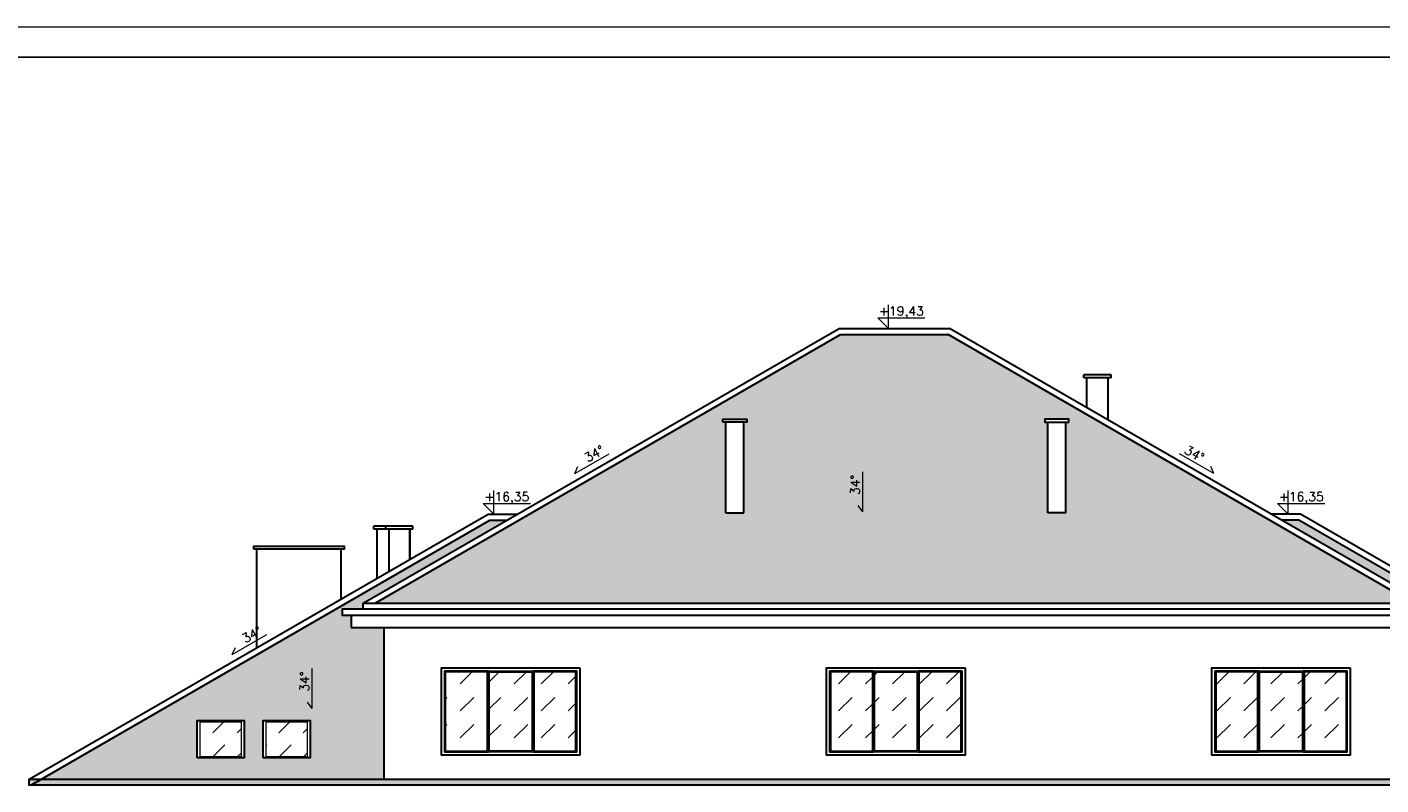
# Model space of a CAD drawing. Header units: millimetres. Extents: x 26456 to 42202, y 436 to 12316.
# Tile 31 of 36: x 35650 to 37900, y 11058 to 12316. Entities that reach past the tile are written whole.
import ezdxf

# ---------------------------------------------------------------- set-up
doc = ezdxf.new("R2010")
doc.units = ezdxf.units.MM
for name, color, linetype, lineweight in [('Blacharka', 122, 'Continuous', 15), ('G-ANNO-TTLB', 6, 'Continuous', 9), ('G-ANNO-TTLB-MEDM', 33, 'Continuous', 25), ('Stolarka okienna', 140, 'Continuous', 15), ('Wypełnienie ścian', 22, 'Continuous', 9), ('Ściany', 22, 'Continuous', 30)]:
    doc.layers.add(name, color=color, linetype=linetype, lineweight=lineweight)
doc.styles.get("Standard").update_dxf_attribs({"font": 'arial.ttf'})
pattern_1 = [(45, (20295.641, 5228.904), (1e-15, 14.36841), [30.48, -10.16]), (135, (20302.825, 5236.088), (1e-15, 14.36841), [30.48, -10.16])]

# ---------------------------------------------------------------- blocks, each defined once
blk = doc.blocks.new('okno na poddaszu')
at = {"true_color": 0x000000}
h = blk.add_hatch(dxfattribs=at)
h.set_pattern_fill('DASH', color=18, scale=10, angle=45)
h.paths.add_polyline_path([(16197.3, 6016), (16266.3, 6016), (16266.3, 5885), (16197.3, 5885)])
h.paths.add_polyline_path([(16123.3, 6016), (16193.3, 6016), (16193.3, 5885), (16123.3, 5885)])
h.paths.add_polyline_path([(16050.3, 6016), (16119.3, 6016), (16119.3, 5885), (16050.3, 5885)])
at = {"layer": 'Stolarka okienna'}
for points in [[(16268.3, 6018), (16268.3, 5883), (16048.3, 5883), (16048.3, 6018)], [(16119.3, 6016), (16050.3, 6016), (16050.3, 5885), (16119.3, 5885)], [(16123.3, 6016), (16193.3, 6016), (16193.3, 5885), (16123.3, 5885)], [(16266.3, 6016), (16197.3, 6016), (16197.3, 5885), (16266.3, 5885)]]:
    blk.add_lwpolyline(points, close=True, dxfattribs=at)
for points in [[(16121.3, 6018), (16048.3, 6018), (16048.3, 5883), (16121.3, 5883), (16121.3, 6018)], [(16121.3, 6018), (16121.3, 5883)], [(16121.3, 6018), (16195.3, 6018), (16195.3, 5883), (16121.3, 5883), (16121.3, 6018)], [(16195.3, 6018), (16195.3, 5883)], [(16268.3, 6018), (16195.3, 6018), (16195.3, 5883), (16268.3, 5883), (16268.3, 6018)]]:
    blk.add_lwpolyline(points, dxfattribs=at)
at = {"layer": 'Ściany'}
blk.add_lwpolyline([(16273.3, 6023), (16273.3, 5878), (16043.3, 5878), (16043.3, 6023), (16273.3, 6023)], dxfattribs=at)

msp = doc.modelspace()

# ---------------------------------------------------------------- hatches: boundary and pattern name
at = {"layer": 'Blacharka', "true_color": 0xc7c8ca}
h = msp.add_hatch(color=9, dxfattribs=at)
h.dxf.hatch_style = 1
h.paths.add_polyline_path([(38533.9, 11066.9), (35653.9, 11066.9), (35653.9, 11056.9), (38533.9, 11056.9)])
at = {"layer": 'Wypełnienie ścian', "true_color": 0x000000}
h = msp.add_hatch(dxfattribs=at)
h.set_pattern_fill('AR-HBONE', color=18, scale=0.1)
h.set_pattern_definition(pattern_1)
h.paths.add_polyline_path([(36841.4, 11509.7), (36811.4, 11509.7), (36811.4, 11660.1), (36841.4, 11660.1)])
h.paths.add_polyline_path([(36806.4, 11660.1), (36806.4, 11665.1), (36846.4, 11665.1), (36846.4, 11660.1)])
h.paths.add_polyline_path([(37346.4, 11660.1), (37376.4, 11660.1), (37376.4, 11509.7), (37346.4, 11509.7)])
h.paths.add_polyline_path([(37341.4, 11660.1), (37341.4, 11665.1), (37381.4, 11665.1), (37381.4, 11660.1)])
h.paths.add_polyline_path([(37180.6, 11805.8), (37002.2, 11805.8), (36228.9, 11359.3), (37953.9, 11359.3)])
h = msp.add_hatch(dxfattribs=at)
h.set_pattern_fill('AR-HBONE', color=18, scale=0.1)
h.set_pattern_definition(pattern_1)
h.paths.add_polyline_path([(38142.9, 11102.5), (38142.9, 11164.3), (38220.9, 11164.3), (38220.9, 11102.5)], flags=16)
h.paths.add_polyline_path([(38032.9, 11102.5), (38032.9, 11164.3), (38110.9, 11164.3), (38110.9, 11102.5)], flags=16)
h.paths.add_polyline_path([(37763.4, 11497.3), (37734.9, 11497.3), (37973.9, 11359.3), (37973.9, 11349.3), (38008.9, 11349.3), (38008.9, 11339.3), (37993.9, 11339.3), (37993.9, 11319.3), (37938.9, 11319.3), (37938.9, 11066.9), (38508.9, 11066.9)])
h.paths.add_polyline_path([(35932.9, 11102.5), (35932.9, 11164.3), (36010.9, 11164.3), (36010.9, 11102.5)], flags=16)
h.paths.add_polyline_path([(36042.9, 11102.5), (36042.9, 11164.3), (36120.9, 11164.3), (36120.9, 11102.5)], flags=16)
h.paths.add_polyline_path([(36243.9, 11319.3), (36188.9, 11319.3), (36188.9, 11339.3), (36173.9, 11339.3), (36173.9, 11349.3), (36208.9, 11349.3), (36208.9, 11359.3), (36447.9, 11497.3), (36419.4, 11497.3), (35673.9, 11066.9), (36243.9, 11066.9)])
at = {"layer": 'Wypełnienie ścian'}
h = msp.add_hatch(dxfattribs=at)
h.set_pattern_fill('DASH', color=1, scale=9, angle=45)
h.set_pattern_definition([(45, (21047.168, 6496.951), (3e-15, 40.41115), [28.575, -28.575])])
h.paths.add_polyline_path([(35978.1, 11162.5), (35937.9, 11162.5), (35937.9, 11122), (35978.4, 11122)])
h.paths.add_polyline_path([(36005.9, 11162.5), (35978.4, 11162.5), (35978.4, 11122), (36005.9, 11122)])
h.paths.add_polyline_path([(36005.9, 11122), (35978.4, 11122), (35978.4, 11104.2), (36005.9, 11104.2)])
h.paths.add_polyline_path([(35978.4, 11122), (35937.9, 11122), (35937.9, 11104.2), (35978.4, 11104.2)])
h = msp.add_hatch(dxfattribs=at)
h.set_pattern_fill('DASH', color=1, scale=9, angle=45)
h.set_pattern_definition([(45, (21157.168, 6496.951), (3e-15, 40.41115), [28.575, -28.575])])
h.paths.add_polyline_path([(36088.1, 11162.5), (36047.9, 11162.5), (36047.9, 11122), (36088.4, 11122)])
h.paths.add_polyline_path([(36115.9, 11162.5), (36088.4, 11162.5), (36088.4, 11122), (36115.9, 11122)])
h.paths.add_polyline_path([(36115.9, 11122), (36088.4, 11122), (36088.4, 11104.2), (36115.9, 11104.2)])
h.paths.add_polyline_path([(36088.4, 11122), (36047.9, 11122), (36047.9, 11104.2), (36088.4, 11104.2)])

# ---------------------------------------------------------------- linework, layer by layer
at = {"layer": 'G-ANNO-TTLB'}
msp.add_lwpolyline([(42202.1, 12316.5), (35202.1, 12316.5), (35202.1, 9346.5), (42202.1, 9346.5)], close=True, dxfattribs=at)
at = {"layer": 'G-ANNO-TTLB-MEDM'}
msp.add_lwpolyline([(42142.1, 12266.5), (35262.1, 12266.5), (35262.1, 9406.5), (42142.1, 9406.5)], close=True, dxfattribs=at)
at = {"layer": 'Stolarka okienna'}
for p, q in [((37081.7, 11815.8), (37081.7, 11855)), ((37081.7, 11815.8), (37063.8, 11833.6)), ((37063.8, 11833.6), (37142.3, 11833.6)), ((36560.3, 11574.6), (36617.5, 11607.7)), ((37622.5, 11574.6), (37565.3, 11607.7)), ((36560.3, 11574.6), (36565.6, 11586.3)), ((37622.5, 11574.6), (37617.2, 11586.3)), ((37038.9, 11511.4), (37038.9, 11577.4)), ((36426, 11507.3), (36426, 11546.5)), ((37746, 11507.3), (37746, 11546.5)), ((36426, 11507.3), (36408.2, 11525.1)), ((36408.2, 11525.1), (36486.7, 11525.1)), ((37038.9, 11511.4), (37031.5, 11521.8)), ((37746, 11507.3), (37728.2, 11525.1)), ((37728.2, 11525.1), (37806.6, 11525.1)), ((35991.4, 11274.2), (36048.7, 11307.2)), ((35991.4, 11274.2), (35996.7, 11285.8)), ((36124, 11184.6), (36124, 11250.7)), ((36124, 11184.6), (36116.5, 11195))]:
    msp.add_line(p, q, dxfattribs=at)
at = {"layer": 'Stolarka okienna', "color": 1}
for points in [[(35937.9, 11104.2), (35937.9, 11162.5), (36005.9, 11162.5), (36005.9, 11104.2)], [(36047.9, 11104.2), (36047.9, 11162.5), (36115.9, 11162.5), (36115.9, 11104.2)]]:
    msp.add_lwpolyline(points, close=True, dxfattribs=at)
at = {"layer": 'Ściany'}
for p, q in [((36208.9, 11359.3), (36999.5, 11815.8)), ((37973.9, 11359.3), (37183.3, 11815.8)), ((36228.9, 11359.3), (37002.2, 11805.8)), ((37953.9, 11359.3), (37180.6, 11805.8)), ((37451.5, 11739), (37406.5, 11739)), ((37406.5, 11734), (37406.5, 11739)), ((37451.5, 11734), (37406.5, 11734)), ((37411.5, 11684), (37411.5, 11734)), ((37446.5, 11663.8), (37446.5, 11734)), ((37451.5, 11734), (37451.5, 11739)), ((36811.4, 11509.7), (36811.4, 11660.1)), ((36841.4, 11509.7), (36841.4, 11660.1)), ((37346.4, 11509.7), (37346.4, 11660.1)), ((37376.4, 11509.7), (37376.4, 11660.1)), ((36811.4, 11509.7), (36841.4, 11509.7)), ((37376.4, 11509.7), (37346.4, 11509.7)), ((36291.6, 11487.2), (36226.6, 11487.2)), ((36226.6, 11482.2), (36226.6, 11487.2)), ((36291.6, 11482.2), (36226.6, 11482.2)), ((36231.6, 11482.2), (36231.6, 11400.4)), ((36246.6, 11482.2), (36246.6, 11487.2)), ((36251.6, 11482.2), (36251.6, 11411.9)), ((36286.6, 11482.2), (36286.6, 11432.2)), ((36286.6, 11432.2), (36286.6, 11482.2)), ((36291.6, 11482.2), (36291.6, 11487.2)), ((36032.2, 11285.3), (36032.2, 11449.2)), ((36172.2, 11366.1), (36172.2, 11449.2))]:
    msp.add_line(p, q, dxfattribs=at)
for points in [[(36999.5, 11815.8), (37183.3, 11815.8)], [(37002.2, 11805.8), (37180.6, 11805.8)], [(35653.9, 11066.9), (36416.8, 11507.3)], [(35658.9, 11058.2), (36419.4, 11497.3)], [(36416.8, 11507.3), (36465.2, 11507.3)], [(36419.4, 11497.3), (36447.9, 11497.3)], [(38528.9, 11066.9), (37766.1, 11507.3), (37717.6, 11507.3)], [(38508.9, 11066.9), (37763.4, 11497.3), (37734.9, 11497.3)], [(37993.9, 11339.3), (38008.9, 11339.3), (38008.9, 11349.3), (36173.9, 11349.3), (36173.9, 11339.3), (37993.9, 11339.3)], [(36188.9, 11339.3), (37993.9, 11339.3)], [(36188.9, 11339.3), (36188.9, 11319.3)], [(36208.9, 11349.3), (36208.9, 11359.3), (37973.9, 11359.3)], [(36188.9, 11319.3), (37993.9, 11319.3)], [(36243.9, 11066.9), (36243.9, 11319.3)], [(38543.9, 11056.9), (35653.9, 11056.9), (35653.9, 11066.9), (38533.9, 11066.9), (38533.9, 11056.9)]]:
    msp.add_lwpolyline(points, dxfattribs=at)
for points in [[(36806.4, 11660.1), (36806.4, 11665.1), (36846.4, 11665.1), (36846.4, 11660.1)], [(37381.4, 11660.1), (37381.4, 11665.1), (37341.4, 11665.1), (37341.4, 11660.1)], [(36027.2, 11449.2), (36027.2, 11454.2), (36177.2, 11454.2), (36177.2, 11449.2)]]:
    msp.add_lwpolyline(points, close=True, dxfattribs=at)
at = {"layer": 'Ściany', "color": 1}
for points in [[(35932.9, 11102.5), (35932.9, 11164.3), (36010.9, 11164.3), (36010.9, 11102.5)], [(36042.9, 11102.5), (36042.9, 11164.3), (36120.9, 11164.3), (36120.9, 11102.5)]]:
    msp.add_lwpolyline(points, close=True, dxfattribs=at)

# ---------------------------------------------------------------- block references
at = {"layer": 'Stolarka okienna'}
for p in [(20295.6, 5228.9), (20935.6, 5228.9), (21575.6, 5228.9)]:
    msp.add_blockref('okno na poddaszu', p, dxfattribs=at)

# ---------------------------------------------------------------- texts
at = {"layer": 'Stolarka okienna', "char_height": 15, "attachment_point": 1}
for s, insert in [('{\\Fsimplex|c238;+19,43}', (37065.8, 11852.4)), ('{\\Fsimplex|c238;+16,35}', (36410.2, 11543.9)), ('{\\Fsimplex|c238;+16,35}', (37730.2, 11543.9))]:
    msp.add_mtext(s, dxfattribs=dict(at, insert=insert))
at = {"layer": 'Stolarka okienna', "char_height": 15}
for insert, attachment_point, rotation in [((36574.5, 11606.1), 1, 29.1217), ((37608.3, 11606.1), 3, 330.8783), ((37018.7, 11539.4), 1, 89.1217), ((36005.6, 11305.6), 1, 29.1217), ((36103.8, 11212.6), 1, 89.1217)]:
    msp.add_mtext('{\\Fsimplex|c0;34%%D}', dxfattribs=dict(at, insert=insert, attachment_point=attachment_point, rotation=rotation))

doc.saveas('drawing.dxf')
